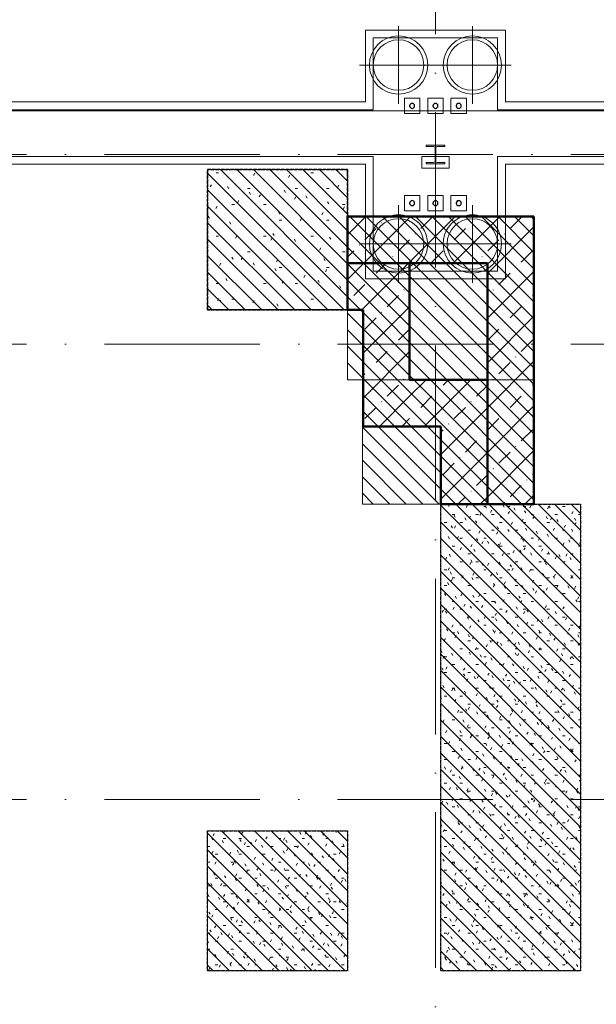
# Model space of a CAD drawing. Header units: millimetres. Extents: x -2694 to 330324, y -17289 to 76899.
# Tile 61 of 142: x 120421 to 127840, y 38305 to 50963. Entities that reach past the tile are written whole.
import ezdxf

# ---------------------------------------------------------------- set-up
doc = ezdxf.new("R2010")
doc.units = ezdxf.units.MM
for name, pattern in [('A_CARA_07', [7, 5, -2]), ('B_CARA_05', [4, 3, -1]), ('IMPORT-A_CARA_15', [760, 500, -130, 0, -130]), ('Čerchovaná 20mm', [3000, 2000, -500, 0, -500])]:
    doc.linetypes.add(name, pattern=pattern)
for name, color, linetype, lineweight in [('11542_003_OK-HALA_TaO-1_ET_R01_AciS_2025-04-14_sloupy_dwg', 150, 'Continuous', 9), ('CA_OSY', 5, 'IMPORT-A_CARA_15', 13), ('CA_PODLAHA25', 7, 'Continuous', 13), ('CA_POHHRA18', 9, 'Continuous', 9), ('CA_POHHRA25', 7, 'Continuous', 13), ('CA_REZY', 1, 'Continuous', 25), ('CA_SRAFY', 9, 'Continuous', 25), ('CA_ZAKLADY25', 7, 'Continuous', 13), ('CA_ZAKLADY5', 1, 'Continuous', 25), ('Konstrukční přípoje', 7, 'Continuous', 13), ('SS_HALA_TaO-DODAVKA_STAVEBNI', 140, 'Continuous', 9), ('SS_HALA_TaO-SLOUP', 140, 'Continuous', 9)]:
    doc.layers.add(name, color=color, linetype=linetype, lineweight=lineweight)
pattern_1 = [(0, (0, 0), (406.4, 101.6), [33.528, -271.272, 33.528, -271.272, -1625.6]), (0, (0, 0), (406.4, 101.6), [-609.6, 33.528, -576.072, 33.528, -271.272, -711.2]), (0, (0, 0), (406.4, 101.6), [-1524, 33.528, -169.672, 33.528, -474.472]), (120, (152.4, 50.8), (-291.18818, 301.152724), [33.528, -271.272, 33.528, -271.272, -1625.6]), (120, (152.4, 50.8), (-291.18818, 301.152724), [-609.6, 33.528, -576.072, 33.528, -271.272, -711.2]), (120, (152.4, 50.8), (-291.18818, 301.152724), [-1524, 33.528, -169.672, 33.528, -474.472]), (240, (203.2, 254), (-115.21182, -402.752724), [33.528, -271.272, 33.528, -271.272, -1625.6]), (240, (203.2, 254), (-115.21182, -402.752724), [-609.6, 33.528, -576.072, 33.528, -271.272, -711.2]), (240, (203.2, 254), (-115.21182, -402.752724), [-1524, 33.528, -169.672, 33.528, -474.472])]
pattern_2 = [(45, (0, 0), (-287.3682, 287.3682), []), (45, (287.37, 0), (-143.6841, 431.0523), [203.2, -101.6, 3.353, -98.247])]
pattern_3 = [(135, (0, 0), (-106.06602, -106.06602), [])]

# ---------------------------------------------------------------- blocks, each defined once
blk = doc.blocks.new('Fundament_ pravoúhlý - 1800 x 1800 x 4400mm-V77-BOURÁNÍ STÁVAJÍCÍCH ZÁKLADOVÝCH PRVKŮ')
at = {"layer": 'CA_ZAKLADY25'}
h = blk.add_hatch(dxfattribs=at)
h.set_pattern_fill('FP_43', color=256, style=0, pattern_type=2)
h.set_pattern_definition([(0, (-123738.01, -48135.42), (812.8, 203.2), [33.528, -576.072, 33.528, -3827.272]), (0, (-123738.01, -48135.42), (812.8, 203.2), [-643.128, -576.072, 33.528, -1185.672, -2032]), (0, (-123738.01, -48135.42), (812.8, 203.2), [-2438.4, 33.528, -576.072, 33.528, -1388.872]), (0, (-123738.01, -48135.42), (812.8, 203.2), [-3081.528, -372.872, 33.528, -982.472]), (120, (-123433.21, -48033.82), (-582.37636, 602.30545), [33.528, -576.072, 33.528, -3827.272]), (120, (-123433.21, -48033.82), (-582.37636, 602.30545), [-643.128, -576.072, 33.528, -1185.672, -2032]), (120, (-123433.21, -48033.82), (-582.37636, 602.30545), [-2438.4, 33.528, -576.072, 33.528, -1388.872]), (120, (-123433.21, -48033.82), (-582.37636, 602.30545), [-3081.528, -372.872, 33.528, -982.472]), (240, (-123331.62, -47627.42), (-230.42364, -805.50545), [33.528, -576.072, 33.528, -3827.272]), (240, (-123331.62, -47627.42), (-230.42364, -805.50545), [-643.128, -576.072, 33.528, -1185.672, -2032]), (240, (-123331.62, -47627.42), (-230.42364, -805.50545), [-2438.4, 33.528, -576.072, 33.528, -1388.872]), (240, (-123331.62, -47627.42), (-230.42364, -805.50545), [-3081.528, -372.872, 33.528, -982.472])])
h.paths.add_polyline_path([(-900, -900), (900, -900), (900, 900), (-900, 900), (-900, 546)])
at = {"layer": 'CA_ZAKLADY25', "color": 9, "linetype": 'B_CARA_05', "lineweight": 25}
for p, q in [((900, 900), (-900, 900)), ((-900, 900), (-900, -900)), ((-900, -900), (-900, 900)), ((-900, 900), (900, 900)), ((900, 298), (900, 900)), ((900, 900), (900, 298)), ((900, -900), (900, 298)), ((900, 298), (900, -900)), ((-900, -900), (900, -900)), ((900, -900), (-900, -900))]:
    blk.add_line(p, q, dxfattribs=at)
blk = doc.blocks.new('11542 TAO základy_rvt-1-BOURÁNÍ STÁVAJÍCÍCH ZÁKLADOVÝCH PRVKŮ')
at = {"layer": 'CA_SRAFY', "lineweight": 13}
h = blk.add_hatch(dxfattribs=at)
h.set_pattern_fill('FP_15', color=253, style=0, pattern_type=2)
h.set_pattern_definition(pattern_2)
h.paths.add_polyline_path([(124638, 48435), (124638, 47835), (126438, 47835), (126438, 48435)])
h = blk.add_hatch(dxfattribs=at)
h.set_pattern_fill('FP_15', color=253, style=0, pattern_type=2)
h.set_pattern_definition(pattern_2)
h.paths.add_polyline_path([(127038, 44735), (127038, 48435), (126438, 48435), (126438, 44735)])
h = blk.add_hatch(dxfattribs=at)
h.set_pattern_fill('FP_15', color=253, style=0, pattern_type=2)
h.set_pattern_definition(pattern_2)
h.paths.add_polyline_path([(125438, 47235), (125438, 47835), (124638, 47835), (124638, 47235), (124838, 47235)])
h = blk.add_hatch(dxfattribs=at)
h.set_pattern_fill('FP_15', color=253, style=0, pattern_type=2)
h.set_pattern_definition(pattern_2)
h.paths.add_polyline_path([(125438, 45735), (125438, 47235), (124838, 47235), (124838, 45735)])
h = blk.add_hatch(dxfattribs=at)
h.set_pattern_fill('FP_15', color=253, style=0, pattern_type=2)
h.set_pattern_definition(pattern_2)
h.paths.add_polyline_path([(125438, 46335), (125438, 45735), (125838, 45735), (125838, 46335)])
h = blk.add_hatch(dxfattribs=at)
h.set_pattern_fill('FP_15', color=253, style=0, pattern_type=2)
h.set_pattern_definition(pattern_2)
h.paths.add_polyline_path([(126438, 44735), (126438, 46335), (125838, 46335), (125838, 44735)])
at = {"layer": 'CA_ZAKLADY25'}
h = blk.add_hatch(dxfattribs=at)
h.set_pattern_fill('FP_8', color=256, style=0, pattern_type=2)
h.set_pattern_definition(pattern_1)
h.paths.add_polyline_path([(127638, 38735), (127638, 44735), (125838, 44735), (125838, 38735)])
h = blk.add_hatch(dxfattribs=at)
h.set_pattern_fill('FP_8', color=256, style=0, pattern_type=2)
h.set_pattern_definition(pattern_1)
h.paths.add_polyline_path([(124638, 38735), (124638, 40535), (122838, 40535), (122838, 38735)])
at = {"layer": 'CA_POHHRA25', "color": 9, "lineweight": 25}
for p, q in [((126438, 48435), (124638, 48435)), ((124638, 48434), (124638, 48435)), ((124638, 47835), (124638, 48434)), ((126438, 48435), (127038, 48435)), ((127038, 48434), (127038, 48435)), ((127038, 46334), (127038, 48434)), ((124638, 47835), (126438, 47835)), ((125438, 47835), (124638, 47835)), ((124638, 47235), (124638, 47835)), ((125438, 47835), (125438, 47235)), ((126438, 47835), (126438, 46334)), ((124638, 47235), (124838, 47235)), ((124838, 47235), (124838, 46334)), ((125438, 46335), (125438, 47235)), ((124838, 46334), (124838, 45735)), ((125838, 46335), (125438, 46335)), ((125838, 46335), (126438, 46335)), ((126438, 46334), (126438, 46335)), ((126438, 46334), (126438, 44735)), ((126438, 44735), (126438, 46334)), ((127038, 44735), (127038, 46334)), ((125438, 45735), (124838, 45735)), ((125438, 45735), (125838, 45735)), ((125838, 45735), (125838, 44735)), ((126438, 44735), (125838, 44735)), ((127038, 44735), (126438, 44735))]:
    blk.add_line(p, q, dxfattribs=at)
at = {"layer": 'CA_REZY', "color": 53, "lineweight": 50}
for p, q in [((126438, 48435), (124638, 48435)), ((124638, 48435), (124638, 48434)), ((124638, 48434), (124638, 47835)), ((127038, 48435), (126438, 48435)), ((127038, 48434), (127038, 48435)), ((127038, 46334), (127038, 48434)), ((124638, 47835), (126438, 47835)), ((125438, 47835), (124638, 47835)), ((124638, 47835), (124638, 47235)), ((125438, 47235), (125438, 47835)), ((126438, 47835), (126438, 46334)), ((124638, 47235), (124838, 47235)), ((124838, 47235), (124838, 46334)), ((125438, 46335), (125438, 47235)), ((124838, 46334), (124838, 45735)), ((125838, 46335), (125438, 46335)), ((126438, 46335), (125838, 46335)), ((126438, 46334), (126438, 46335)), ((126438, 46334), (126438, 44735)), ((126438, 44735), (126438, 46334)), ((127038, 44735), (127038, 46334)), ((124838, 45735), (125438, 45735)), ((125438, 45735), (125838, 45735)), ((125838, 45735), (125838, 44735)), ((125838, 44735), (126438, 44735)), ((126438, 44735), (127038, 44735))]:
    blk.add_line(p, q, dxfattribs=at)
at = {"layer": 'CA_ZAKLADY25', "color": 9, "linetype": 'B_CARA_05', "lineweight": 25}
for p, q in [((125838, 44735), (127638, 44735)), ((125838, 38735), (125838, 44735)), ((127638, 44735), (127638, 38735)), ((122838, 38735), (122838, 40535)), ((122838, 40535), (124638, 40535)), ((124638, 40535), (124638, 38735)), ((124638, 38735), (122838, 38735)), ((127638, 38735), (125838, 38735))]:
    blk.add_line(p, q, dxfattribs=at)
at = {"layer": 'CA_ZAKLADY5', "color": 253, "linetype": 'B_CARA_05', "lineweight": 13}
for p, q in [((125838, 44735), (125838, 38735)), ((127638, 44735), (125838, 44735)), ((127638, 38735), (127638, 44735)), ((124638, 40535), (122838, 40535)), ((122838, 40535), (122838, 38735)), ((124638, 38735), (124638, 40535)), ((122838, 38735), (124638, 38735)), ((125838, 38735), (127638, 38735))]:
    blk.add_line(p, q, dxfattribs=at)
at = {"layer": 'CA_ZAKLADY25', "color": 9, "linetype": 'B_CARA_05', "lineweight": 25}
blk.add_blockref('Fundament_ pravoúhlý - 1800 x 1800 x 4400mm-V77-BOURÁNÍ STÁVAJÍCÍCH ZÁKLADOVÝCH PRVKŮ', (123738, 48135), dxfattribs=at)
blk = doc.blocks.new('pilota 600 mm - D_750_650-2142272-BOURÁNÍ STÁVAJÍCÍCH ZÁKLADOVÝCH PRVKŮ')
at = {"layer": 'CA_POHHRA18'}
for q in [(0, 500), (-500, 0), (0, -500), (500, 0)]:
    blk.add_line((0, 0), q, dxfattribs=at)
blk = doc.blocks.new('pilota 600 mm - D_750_650-2142273-BOURÁNÍ STÁVAJÍCÍCH ZÁKLADOVÝCH PRVKŮ')
at = {"layer": 'CA_POHHRA18'}
for q in [(0, 500), (-500, 0), (500, 0), (0, -500)]:
    blk.add_line((0, 0), q, dxfattribs=at)
blk = doc.blocks.new('pilota 600 mm - D_750_650-V53-BOURÁNÍ STÁVAJÍCÍCH ZÁKLADOVÝCH PRVKŮ')
at = {"layer": 'CA_POHHRA18'}
for p, q in [((0, 356), (0, 500)), ((0, 354), (0, 356)), ((0, 0), (0, 354)), ((0, 0), (-500, 0)), ((0, 0), (500, 0)), ((0, 0), (0, -500))]:
    blk.add_line(p, q, dxfattribs=at)
blk = doc.blocks.new('pilota 600 mm - D_750_650-V54-BOURÁNÍ STÁVAJÍCÍCH ZÁKLADOVÝCH PRVKŮ')
at = {"layer": 'CA_POHHRA18'}
for p, q in [((0, 244), (0, 500)), ((0, 0), (0, 244)), ((0, 0), (-500, 0)), ((0, 0), (0, -354)), ((0, 0), (500, 0)), ((0, -354), (0, -356)), ((0, -356), (0, -500))]:
    blk.add_line(p, q, dxfattribs=at)
blk = doc.blocks.new('11542_003_OK-HALA_TaO-1_ET_R01_AciS_2025-04-14_sloupy_dwg-1858929-BOURÁNÍ STÁVAJÍCÍCH ZÁKLADOVÝCH PRVKŮ')
at = {"layer": '11542_003_OK-HALA_TaO-1_ET_R01_AciS_2025-04-14_sloupy_dwg', "color": 140}
for p, q in [((125890, 49350), (125650, 49350)), ((125650, 49350), (125650, 49333)), ((125650, 49333), (125744, 49333)), ((125765, 49312), (125765, 49148)), ((125775, 49148), (125775, 49312)), ((125796, 49333), (125890, 49333)), ((125890, 49333), (125890, 49350)), ((125744, 49127), (125650, 49127)), ((125650, 49127), (125650, 49110)), ((125890, 49127), (125796, 49127)), ((125890, 49110), (125890, 49127)), ((125650, 49110), (125890, 49110))]:
    blk.add_line(p, q, dxfattribs=at)
for centre, radius, start, end in [((125470, 49855), 32, 0, 180), ((125770, 49855), 32, 0, 180), ((126070, 49855), 32, 0, 180), ((125470, 49855), 32, 180, 0), ((125770, 49855), 32, 180, 0), ((126070, 49855), 32, 180, 0), ((125744, 49312), 21, 0, 90), ((125796, 49312), 21, 90, 180), ((125744, 49148), 21, 270, 0), ((125796, 49148), 21, 180, 270), ((125470, 48605), 32, 0, 180), ((125470, 48605), 32, 180, 0), ((125770, 48605), 32, 0, 180), ((125770, 48605), 32, 180, 0), ((126070, 48605), 32, 0, 180), ((126070, 48605), 32, 180, 0)]:
    blk.add_arc(centre, radius, start, end, dxfattribs=at)
at = {"layer": 'SS_HALA_TaO-DODAVKA_STAVEBNI'}
for centre, start, end in [((125470, 49855), 0, 180), ((125770, 49855), 0, 180), ((126070, 49855), 0, 180), ((125470, 49855), 180, 0), ((125770, 49855), 180, 0), ((126070, 49855), 180, 0), ((125470, 48605), 0, 180), ((125470, 48605), 180, 0), ((125770, 48605), 0, 180), ((125770, 48605), 180, 0), ((126070, 48605), 0, 180), ((126070, 48605), 180, 0)]:
    blk.add_arc(centre, 32, start, end, dxfattribs=at)
at = {"layer": 'SS_HALA_TaO-SLOUP'}
for p, q in [((125890, 49350), (125650, 49350)), ((125650, 49350), (125650, 49333)), ((125650, 49333), (125744, 49333)), ((125765, 49312), (125765, 49148)), ((125775, 49148), (125775, 49312)), ((125796, 49333), (125890, 49333)), ((125890, 49333), (125890, 49350)), ((125744, 49127), (125650, 49127)), ((125650, 49127), (125650, 49110)), ((125890, 49127), (125796, 49127)), ((125890, 49110), (125890, 49127)), ((125650, 49110), (125890, 49110))]:
    blk.add_line(p, q, dxfattribs=at)
for centre, start, end in [((125744, 49312), 0, 90), ((125796, 49312), 90, 180), ((125744, 49148), 270, 0), ((125796, 49148), 180, 270)]:
    blk.add_arc(centre, 21, start, end, dxfattribs=at)
blk = doc.blocks.new('M_Šroub HPM-E - 64_E-V406-BOURÁNÍ STÁVAJÍCÍCH ZÁKLADOVÝCH PRVKŮ')
at = {"layer": 'Konstrukční přípoje', "lineweight": 9}
h = blk.add_hatch(dxfattribs=at)
h.set_pattern_fill('FP_170', color=50, style=0, pattern_type=2)
h.set_pattern_definition([(45, (-125770.05, -49854.87), (-251.4472, 251.4472), []), (45, (-125770.05, -49473.87), (-251.4472, 251.4472), [])])
h.paths.add_polyline_path([(10, -30), (26, -19), (32, 0), (26, 19), (10, 30), (-10, 30), (-26, 19), (-32, 0), (-26, -19), (-10, -30)])
at = {"layer": 'Konstrukční přípoje'}
for p, q in [((-100, -100), (-100, 100)), ((-100, 100), (100, 100)), ((100, 100), (-100, 100)), ((-100, 100), (-100, -100)), ((100, 100), (100, -100)), ((100, -100), (100, 100)), ((100, -100), (-100, -100)), ((-100, -100), (100, -100))]:
    blk.add_line(p, q, dxfattribs=at)
at = {"layer": 'Konstrukční přípoje', "color": 250, "lineweight": 25}
for start, end in [(360, 180), (180, 360)]:
    blk.add_arc((0, 0), 32, start, end, dxfattribs=at)
at = {"layer": 'Konstrukční přípoje'}
for start, end in [(0, 180), (0, 180), (0, 180), (180, 360), (180, 360), (180, 360)]:
    blk.add_arc((0, 0), 32, start, end, dxfattribs=at)
blk = doc.blocks.new('M_Šroub HPM-E - 64_E-V407-BOURÁNÍ STÁVAJÍCÍCH ZÁKLADOVÝCH PRVKŮ')
at = {"layer": 'Konstrukční přípoje'}
for p, q in [((100, 100), (-100, 100)), ((-100, 100), (-100, -100)), ((-100, -100), (-100, 100)), ((-100, 100), (100, 100)), ((100, -100), (100, 100)), ((100, 100), (100, -100)), ((-100, -100), (100, -100)), ((100, -100), (-100, -100))]:
    blk.add_line(p, q, dxfattribs=at)
at = {"layer": 'Konstrukční přípoje', "color": 250, "lineweight": 25}
for start, end in [(360, 180), (180, 360)]:
    blk.add_arc((0, 0), 32, start, end, dxfattribs=at)
at = {"layer": 'Konstrukční přípoje'}
for start, end in [(0, 180), (0, 180), (0, 180), (180, 0), (180, 360), (180, 360)]:
    blk.add_arc((0, 0), 32, start, end, dxfattribs=at)
blk = doc.blocks.new('M_Šroub HPM-E - 64_E-V408-BOURÁNÍ STÁVAJÍCÍCH ZÁKLADOVÝCH PRVKŮ')
at = {"layer": 'Konstrukční přípoje'}
for p, q in [((-100, -100), (-100, 100)), ((-100, 100), (100, 100)), ((100, 100), (-100, 100)), ((-100, 100), (-100, -100)), ((100, 100), (100, -100)), ((100, -100), (100, 100)), ((100, -100), (-100, -100)), ((-100, -100), (100, -100))]:
    blk.add_line(p, q, dxfattribs=at)
at = {"layer": 'Konstrukční přípoje', "color": 250, "lineweight": 25}
for start, end in [(360, 180), (180, 360)]:
    blk.add_arc((0, 0), 32, start, end, dxfattribs=at)
at = {"layer": 'Konstrukční přípoje'}
for start, end in [(0, 180), (0, 180), (0, 180), (180, 360), (180, 360), (180, 360)]:
    blk.add_arc((0, 0), 32, start, end, dxfattribs=at)
blk = doc.blocks.new('M_Šroub HPM-E - 64_E-V409-BOURÁNÍ STÁVAJÍCÍCH ZÁKLADOVÝCH PRVKŮ')
at = {"layer": 'Konstrukční přípoje', "lineweight": 9}
h = blk.add_hatch(dxfattribs=at)
h.set_pattern_fill('FP_171', color=50, style=0, pattern_type=2)
h.set_pattern_definition([(45, (-126070.05, -48604.87), (-251.4472, 251.4472), []), (45, (-126070.05, -48223.87), (-251.4472, 251.4472), [])])
h.paths.add_polyline_path([(-10, -30), (10, -30), (26, -19), (32, 0), (26, 19), (10, 30), (-10, 30), (-26, 19), (-32, 0), (-26, -19)])
at = {"layer": 'Konstrukční přípoje'}
for p, q in [((100, 100), (-100, 100)), ((-100, 100), (-100, -100)), ((-100, -100), (-100, 100)), ((-100, 100), (100, 100)), ((100, -100), (100, 100)), ((100, 100), (100, -100)), ((-100, -100), (100, -100)), ((100, -100), (-100, -100))]:
    blk.add_line(p, q, dxfattribs=at)
at = {"layer": 'Konstrukční přípoje', "color": 250, "lineweight": 25}
for start, end in [(360, 180), (180, 360)]:
    blk.add_arc((0, 0), 32, start, end, dxfattribs=at)
at = {"layer": 'Konstrukční přípoje'}
for start, end in [(0, 180), (0, 180), (0, 180), (180, 0), (180, 360), (180, 360)]:
    blk.add_arc((0, 0), 32, start, end, dxfattribs=at)
blk = doc.blocks.new('M_Šroub HPM-E - 64_E-V410-BOURÁNÍ STÁVAJÍCÍCH ZÁKLADOVÝCH PRVKŮ')
at = {"layer": 'Konstrukční přípoje'}
for p, q in [((-100, -100), (-100, 100)), ((-100, 100), (100, 100)), ((100, 100), (-100, 100)), ((-100, 100), (-100, -100)), ((100, 100), (100, -100)), ((100, -100), (100, 100)), ((100, -100), (-100, -100)), ((-100, -100), (100, -100))]:
    blk.add_line(p, q, dxfattribs=at)
at = {"layer": 'Konstrukční přípoje', "color": 250, "lineweight": 25}
for start, end in [(360, 180), (180, 360)]:
    blk.add_arc((0, 0), 32, start, end, dxfattribs=at)
at = {"layer": 'Konstrukční přípoje'}
for start, end in [(0, 180), (0, 180), (0, 180), (180, 360), (180, 360), (180, 360)]:
    blk.add_arc((0, 0), 32, start, end, dxfattribs=at)
blk = doc.blocks.new('M_Šroub HPM-E - 64_E-V411-BOURÁNÍ STÁVAJÍCÍCH ZÁKLADOVÝCH PRVKŮ')
at = {"layer": 'Konstrukční přípoje'}
for p, q in [((100, 100), (-100, 100)), ((-100, 100), (-100, -100)), ((-100, -100), (-100, 100)), ((-100, 100), (100, 100)), ((100, -100), (100, 100)), ((100, 100), (100, -100)), ((-100, -100), (100, -100)), ((100, -100), (-100, -100))]:
    blk.add_line(p, q, dxfattribs=at)
at = {"layer": 'Konstrukční přípoje', "color": 250, "lineweight": 25}
for start, end in [(360, 180), (180, 360)]:
    blk.add_arc((0, 0), 32, start, end, dxfattribs=at)
at = {"layer": 'Konstrukční přípoje'}
for start, end in [(0, 180), (0, 180), (0, 180), (180, 0), (180, 360), (180, 360)]:
    blk.add_arc((0, 0), 32, start, end, dxfattribs=at)

msp = doc.modelspace()

# ---------------------------------------------------------------- hatches: boundary and pattern name
at = {"layer": 'CA_POHHRA18'}
h = msp.add_hatch(dxfattribs=at)
h.set_pattern_fill('FP_191', color=90, style=0, pattern_type=2)
h.set_pattern_definition(pattern_3)
h.paths.add_polyline_path([(122838, 47235.4), (124638, 47235.4), (124638, 49035.4), (122838, 49035.4), (122838, 48681.1)])
h = msp.add_hatch(dxfattribs=at)
h.set_pattern_fill('FP_191', color=240, style=0, pattern_type=2)
h.set_pattern_definition(pattern_3)
h.paths.add_polyline_path([(124638, 48433.5), (124638, 46333.5), (127038, 46333.5), (127038, 48433.5)])
h = msp.add_hatch(dxfattribs=at)
h.set_pattern_fill('FP_191', color=90, style=0, pattern_type=2)
h.set_pattern_definition(pattern_3)
h.paths.add_polyline_path([(124830, 44735.4), (127038, 44735.4), (127038, 46333.5), (124830, 46333.5)])
h = msp.add_hatch(dxfattribs=at)
h.set_pattern_fill('FP_191', color=90, style=0, pattern_type=2)
h.set_pattern_definition(pattern_3)
h.paths.add_polyline_path([(127638, 38735.4), (127638, 44735.4), (125838, 44735.4), (125838, 38735.4)])
h = msp.add_hatch(dxfattribs=at)
h.set_pattern_fill('FP_191', color=90, style=0, pattern_type=2)
h.set_pattern_definition(pattern_3)
h.paths.add_polyline_path([(124638, 38735.4), (124638, 40535.4), (122838, 40535.4), (122838, 38735.4)])

# ---------------------------------------------------------------- linework, layer by layer
at = {"layer": 'CA_OSY', "linetype": 'Čerchovaná 20mm', "lineweight": 9}
for p, q in [((125770, -226.2), (125770, 75699.1)), ((-1493.6, 49229.9), (299971.9, 49229.9)), ((-1493.6, 46789.9), (299971.9, 46789.9)), ((-1493.6, 40939.9), (299971.9, 40939.9))]:
    msp.add_line(p, q, dxfattribs=at)
at = {"layer": 'CA_PODLAHA25'}
msp.add_line((38140.3, 49789.9), (174495.6, 49789.9), dxfattribs=at)
at = {"layer": 'CA_POHHRA25', "lineweight": 9}
for p, q in [((120270, 49904.9), (124870, 49904.9)), ((120270, 49904.9), (124870, 49904.9)), ((126670, 49904.9), (131270, 49904.9)), ((126670, 49904.9), (131270, 49904.9)), ((124870, 49104.9), (120270, 49104.9)), ((120270, 49104.9), (124870, 49104.9)), ((131270, 49104.9), (126670, 49104.9)), ((126670, 49104.9), (131270, 49104.9))]:
    msp.add_line(p, q, dxfattribs=at)
at = {"layer": 'CA_POHHRA25'}
for p, q in [((120170, 49804.9), (124970, 49804.9)), ((120170, 49804.9), (124970, 49804.9)), ((131370, 49804.9), (126570, 49804.9)), ((126570, 49804.9), (131370, 49804.9)), ((124970, 49204.9), (120170, 49204.9)), ((120170, 49204.9), (124970, 49204.9)), ((125595, 49204.9), (125770, 49204.9)), ((125595, 49204.9), (125770, 49204.9)), ((125770, 49204.9), (125945, 49204.9)), ((125945, 49204.9), (125770, 49204.9)), ((126570, 49204.9), (131370, 49204.9)), ((126570, 49204.9), (131370, 49204.9))]:
    msp.add_line(p, q, dxfattribs=at)
at = {"layer": 'CA_POHHRA25', "linetype": 'A_CARA_07', "lineweight": 9}
for p, q in [((122838, 49035.4), (122838, 47235.4)), ((124638, 49035.4), (122838, 49035.4)), ((124638, 47235.4), (124638, 49035.4)), ((124638, 48433.5), (124638, 46333.5)), ((127038, 48433.5), (124638, 48433.5)), ((127038, 46333.5), (127038, 48433.5)), ((122838, 47235.4), (124638, 47235.4)), ((124638, 46333.5), (127038, 46333.5)), ((124830, 46333.5), (124830, 44735.4)), ((127038, 46333.5), (124830, 46333.5)), ((127038, 44735.4), (127038, 46333.5)), ((124830, 44735.4), (127038, 44735.4)), ((125838, 44735.4), (125838, 38735.4)), ((127638, 44735.4), (125838, 44735.4)), ((127638, 38735.4), (127638, 44735.4)), ((122838, 40535.4), (122838, 38735.4)), ((124638, 40535.4), (122838, 40535.4)), ((124638, 38735.4), (124638, 40535.4)), ((122838, 38735.4), (124638, 38735.4)), ((125838, 38735.4), (127638, 38735.4))]:
    msp.add_line(p, q, dxfattribs=at)
at = {"layer": 'CA_ZAKLADY25', "lineweight": 9}
for p, q in [((124870, 49904.9), (124870, 50829.9)), ((124870, 50829.9), (126670, 50829.9)), ((126670, 50829.9), (124870, 50829.9)), ((124870, 50829.9), (124870, 49904.9)), ((126670, 50829.9), (126670, 49904.9)), ((126670, 49904.9), (126670, 50829.9)), ((124870, 48433.5), (124870, 49104.9)), ((124870, 49104.9), (124870, 48433.5)), ((126670, 49104.9), (126670, 48433.5)), ((126670, 48433.5), (126670, 49104.9)), ((124870, 47629.9), (124870, 48433.5)), ((124870, 48433.5), (124870, 47629.9)), ((126670, 48433.5), (126670, 47629.9)), ((126670, 47629.9), (126670, 48433.5)), ((126670, 47629.9), (124870, 47629.9)), ((124870, 47629.9), (126670, 47629.9))]:
    msp.add_line(p, q, dxfattribs=at)
at = {"layer": 'CA_ZAKLADY25'}
for p, q in [((126570, 50729.9), (124970, 50729.9)), ((124970, 50729.9), (124970, 49804.9)), ((124970, 49804.9), (124970, 50729.9)), ((124970, 50729.9), (126570, 50729.9)), ((126570, 49804.9), (126570, 50729.9)), ((126570, 50729.9), (126570, 49804.9)), ((124970, 49204.9), (124970, 48433.5)), ((124970, 48433.5), (124970, 49204.9)), ((125595, 49054.9), (125595, 49204.9)), ((125595, 49204.9), (125595, 49054.9)), ((125945, 49204.9), (125945, 49054.9)), ((125945, 49054.9), (125945, 49204.9)), ((126570, 48433.5), (126570, 49204.9)), ((126570, 49204.9), (126570, 48433.5)), ((125945, 49054.9), (125595, 49054.9)), ((125595, 49054.9), (125945, 49054.9)), ((124970, 48433.5), (124970, 47729.9)), ((124970, 47729.9), (124970, 48433.5)), ((126570, 47729.9), (126570, 48433.5)), ((126570, 48433.5), (126570, 47729.9)), ((124970, 47729.9), (126570, 47729.9)), ((126570, 47729.9), (124970, 47729.9))]:
    msp.add_line(p, q, dxfattribs=at)
at = {"layer": 'CA_ZAKLADY25', "lineweight": 9}
for centre, radius, start, end in [((125295, 50379.9), 375, 0, 180), ((125295, 50379.9), 375, 0, 180), ((125295, 50379.9), 325, 90, 270), ((125295, 50379.9), 325, 90, 270), ((125295, 50379.9), 325, 270, 90), ((125295, 50379.9), 325, 270, 90), ((126245, 50379.9), 375, 0, 180), ((126245, 50379.9), 375, 0, 180), ((126245, 50379.9), 325, 90, 270), ((126245, 50379.9), 325, 90, 270), ((126245, 50379.9), 325, 270, 90), ((126245, 50379.9), 325, 270, 90), ((125295, 50379.9), 375, 180, 0), ((125295, 50379.9), 375, 180, 0), ((126245, 50379.9), 375, 180, 0), ((126245, 50379.9), 375, 180, 0), ((125295, 48079.9), 375, 109.23873, 180), ((125295, 48079.9), 375, 109.23873, 180), ((125295, 48079.9), 325, 90, 270), ((125295, 48079.9), 325, 90, 270), ((125295, 48079.9), 375, 70.76127, 109.23873), ((125295, 48079.9), 375, 70.76127, 109.23873), ((125295, 48079.9), 325, 270, 90), ((125295, 48079.9), 325, 270, 90), ((125295, 48079.9), 375, 0, 70.76127), ((125295, 48079.9), 375, 0, 70.76127), ((126245, 48079.9), 375, 109.23873, 180), ((126245, 48079.9), 375, 109.23873, 180), ((126245, 48079.9), 325, 90, 270), ((126245, 48079.9), 325, 90, 270), ((126245, 48079.9), 375, 70.76127, 109.23873), ((126245, 48079.9), 375, 70.76127, 109.23873), ((126245, 48079.9), 325, 270, 90), ((126245, 48079.9), 325, 270, 90), ((126245, 48079.9), 375, 0, 70.76127), ((126245, 48079.9), 375, 0, 70.76127), ((125295, 48079.9), 375, 180, 0), ((125295, 48079.9), 375, 180, 0), ((126245, 48079.9), 375, 180, 0), ((126245, 48079.9), 375, 180, 0)]:
    msp.add_arc(centre, radius, start, end, dxfattribs=at)

# ---------------------------------------------------------------- block references
at = {"lineweight": 5}
msp.add_blockref('11542 TAO základy_rvt-1-BOURÁNÍ STÁVAJÍCÍCH ZÁKLADOVÝCH PRVKŮ', (0, 0), dxfattribs=at)
at = {"layer": '11542_003_OK-HALA_TaO-1_ET_R01_AciS_2025-04-14_sloupy_dwg', "color": 140}
msp.add_blockref('11542_003_OK-HALA_TaO-1_ET_R01_AciS_2025-04-14_sloupy_dwg-1858929-BOURÁNÍ STÁVAJÍCÍCH ZÁKLADOVÝCH PRVKŮ', (0, 0), dxfattribs=at)
at = {"layer": 'CA_POHHRA18'}
for name, p in [('pilota 600 mm - D_750_650-2142272-BOURÁNÍ STÁVAJÍCÍCH ZÁKLADOVÝCH PRVKŮ', (125295, 50379.9)), ('pilota 600 mm - D_750_650-V53-BOURÁNÍ STÁVAJÍCÍCH ZÁKLADOVÝCH PRVKŮ', (125295, 48079.9))]:
    msp.add_blockref(name, p, dxfattribs=at)
at = {"layer": 'CA_POHHRA18', "rotation": 180}
for name, p in [('pilota 600 mm - D_750_650-2142273-BOURÁNÍ STÁVAJÍCÍCH ZÁKLADOVÝCH PRVKŮ', (126245, 50379.9)), ('pilota 600 mm - D_750_650-V54-BOURÁNÍ STÁVAJÍCÍCH ZÁKLADOVÝCH PRVKŮ', (126245, 48079.9))]:
    msp.add_blockref(name, p, dxfattribs=at)
at = {"layer": 'Konstrukční přípoje'}
for name, p in [('M_Šroub HPM-E - 64_E-V410-BOURÁNÍ STÁVAJÍCÍCH ZÁKLADOVÝCH PRVKŮ', (125470, 49854.9)), ('M_Šroub HPM-E - 64_E-V406-BOURÁNÍ STÁVAJÍCÍCH ZÁKLADOVÝCH PRVKŮ', (125770, 49854.9)), ('M_Šroub HPM-E - 64_E-V408-BOURÁNÍ STÁVAJÍCÍCH ZÁKLADOVÝCH PRVKŮ', (126070, 49854.9)), ('M_Šroub HPM-E - 64_E-V411-BOURÁNÍ STÁVAJÍCÍCH ZÁKLADOVÝCH PRVKŮ', (125470, 48604.9)), ('M_Šroub HPM-E - 64_E-V407-BOURÁNÍ STÁVAJÍCÍCH ZÁKLADOVÝCH PRVKŮ', (125770, 48604.9)), ('M_Šroub HPM-E - 64_E-V409-BOURÁNÍ STÁVAJÍCÍCH ZÁKLADOVÝCH PRVKŮ', (126070, 48604.9))]:
    msp.add_blockref(name, p, dxfattribs=at)

doc.saveas('drawing.dxf')
